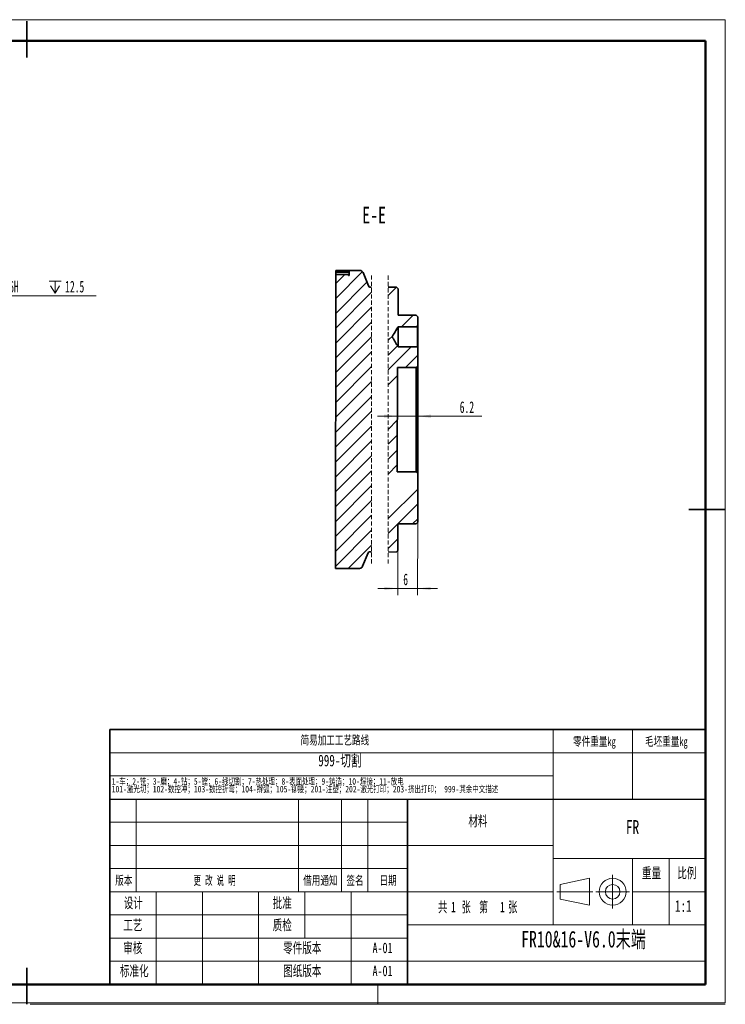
# Model space of a CAD drawing. Header units: millimetres. Extents: x -4 to 420, y 0 to 297.
# Tile 2 of 2: x 207 to 420, y 0 to 297. Entities that reach past the tile are written whole.
import ezdxf

# ---------------------------------------------------------------- set-up
doc = ezdxf.new("R2010")
doc.units = ezdxf.units.MM
doc.linetypes.add('CENTERX2', pattern=[20.32, 12.7, -2.54, 2.54, -2.54])
doc.linetypes.add('HIDDEN', pattern=[1.905, 1.27, -0.635])
doc.layers.get('0').update_dxf_attribs({"lineweight": 18})
for name, color, linetype, lineweight in [('文字层', 7, 'Continuous', 25), ('标注层', 150, 'Continuous', 18), ('细线层', 7, 'Continuous', 25)]:
    doc.layers.add(name, color=color, linetype=linetype, lineweight=lineweight)
doc.styles.add('SLDTEXTSTYLE0', font='txt', dxfattribs={"width": 0.7})
doc.styles.add('SLDTEXTSTYLE1', font='txt', dxfattribs={"width": 0.614286})
doc.styles.add('SLDTEXTSTYLE19', font='txt', dxfattribs={"width": 0.605})
doc.styles.add('SLDTEXTSTYLE2', font='txt', dxfattribs={"width": 0.7})
doc.styles.add('SLDTEXTSTYLE3', font='txt', dxfattribs={"width": 0.6})
doc.dimstyles.new('SLDDIMSTYLE3', dxfattribs={"dimtxt": 3.5, "dimasz": 4, "dimexe": 0, "dimexo": 0.0625, "dimgap": 0.875, "dimtad": 0, "dimtih": 1, "dimtoh": 1, "dimdec": 6, "dimrnd": 1e-09, "dimzin": 12, "dimdsep": 46, "dimtxsty": 'SLDTEXTSTYLE19', "dimcen": 0, "dimdle": 8, "dimadec": 0, "dimazin": 3, "dimtfac": 1, "dimtdec": 3, "dimtmove": 0, "dimatfit": 3, "dimfxl": 0, "dimfrac": 2, "dimtolj": 1, "dimarcsym": 0})
doc.dimstyles.new('SLDDIMSTYLE4', dxfattribs={"dimtxt": 3.5, "dimasz": 4, "dimexe": 0, "dimexo": 0.0625, "dimgap": 0.875, "dimtad": 1, "dimrnd": 1e-09, "dimzin": 12, "dimdsep": 46, "dimtxsty": 'SLDTEXTSTYLE19', "dimcen": 0.09, "dimdle": 8, "dimadec": 0, "dimazin": 3, "dimtfac": 1, "dimtdec": 3, "dimtmove": 0, "dimatfit": 0, "dimfxl": 0, "dimfrac": 2, "dimtolj": 1, "dimarcsym": 0})

# ---------------------------------------------------------------- blocks, each defined once
blk = doc.blocks.new('SW_NOTE_0')
at = {"color": 0, "linetype": 'Continuous', "lineweight": 0, "attachment_point": 2}
for s, insert, char_height, width, style in [('共', (2.18, 4.09), 3.17, 5.8604, 'SLDTEXTSTYLE0'), ('1', (5.42, 4.09), 3.17, 1.8128, 'SLDTEXTSTYLE2'), ('张  第', (11.91, 4.09), 3.175, 15.6444, 'SLDTEXTSTYLE3'), ('1', (20.24, 4.09), 3.17, 1.8128, 'SLDTEXTSTYLE2'), ('张', (23.35, 4.09), 3.17, 5.6866, 'SLDTEXTSTYLE0')]:
    blk.add_mtext(s, dxfattribs=dict(at, insert=insert, char_height=char_height, width=width, style=style))
blk = doc.blocks.new('SW_NOTE_1')
at = {"color": 0, "linetype": 'Continuous', "lineweight": 0, "char_height": 2, "attachment_point": 1, "style": 'SLDTEXTSTYLE0'}
for s, insert, width in [('1-车；2-铣；3-磨；4-钻；5-镗；6-线切割；7-热处理；8-表面处理；9-铸造；10-焊接；11-放电', (0, 2.58), 171.5039), ('101-激光切；102-数控冲；103-数控折弯；104-擀弧；105-铆接；201-注塑；202-激光打印；203-挤出打印； 999-其余中文描述', (0, 0.25), 225.6425)]:
    blk.add_mtext(s, dxfattribs=dict(at, insert=insert, width=width))
blk = doc.blocks.new('SW_SYMBOL_HOLE_DEPTH')
at = {"layer": '标注层', "color": 0}
for p, q in [((0, 875), (800, 875)), ((400, 875), (400, 75)), ((100, 555), (400, 75)), ((700, 555), (400, 75))]:
    blk.add_line(p, q, dxfattribs=at)
blk = doc.blocks.new('*X29')
at = {"layer": '标注层'}
for points in [[(174.81, 196.31), (177.99, 198.79), (177.29, 199.49)], [(171.27, 192.78), (168.09, 190.3), (168.8, 189.6)]]:
    blk.add_hatch(color=7, dxfattribs=at).paths.add_polyline_path(points, flags=0)
at = {"layer": '标注层', "color": 7}
for p, q in [((174.81, 196.31), (192.53, 214.01)), ((192.53, 214.01), (229.89, 214.01)), ((171.27, 192.78), (174.81, 196.31)), ((171.27, 192.78), (167.03, 188.54))]:
    blk.add_line(p, q, dxfattribs=at)
at = {"layer": '标注层', "color": 7, "xscale": 0.004511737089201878, "yscale": 0.004511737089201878, "zscale": 0.004511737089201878}
blk.add_blockref('SW_SYMBOL_HOLE_DEPTH', (215.7, 214.5), dxfattribs=at)
at = {"layer": '标注层', "color": 7, "char_height": 3.5, "attachment_point": 1, "style": 'SLDTEXTSTYLE19'}
for s, insert, width in [('4 x M6-6H', (193.53, 218.52), 26.9242), ('12.5', (220.54, 218.52), 11.0489)]:
    blk.add_mtext(s, dxfattribs=dict(at, insert=insert, width=width))
blk = doc.blocks.new('*X36')
at = {"layer": '标注层'}
for points in [[(320.89, 177.63), (316.89, 178.14), (316.89, 177.14)], [(327.09, 177.62), (331.09, 177.12), (331.09, 178.12)]]:
    blk.add_hatch(color=7, dxfattribs=at).paths.add_polyline_path(points, flags=0)
at = {"layer": '标注层', "color": 7}
for p, q in [((320.89, 177.63), (314.89, 177.64)), ((327.09, 177.62), (320.89, 177.63)), ((327.09, 177.62), (346.43, 177.6))]:
    blk.add_line(p, q, dxfattribs=at)
at = {"layer": '标注层', "color": 7, "insert": (339.76, 182.12), "char_height": 3.5, "width": 8.4329, "attachment_point": 1, "rotation": 359.9152, "style": 'SLDTEXTSTYLE19'}
blk.add_mtext('6.2', dxfattribs=at)
blk = doc.blocks.new('*X37')
at = {"layer": '标注层'}
for points in [[(321.02, 125.59), (317.02, 126.1), (317.01, 125.1)], [(327.02, 125.58), (331.01, 125.08), (331.02, 126.08)]]:
    blk.add_hatch(color=7, dxfattribs=at).paths.add_polyline_path(points, flags=0)
at = {"layer": '标注层', "color": 7}
for p, q in [((327.05, 145.6), (327.01, 123.58)), ((321.03, 137.11), (321.01, 123.59)), ((321.02, 125.59), (315.02, 125.6)), ((327.02, 125.58), (321.02, 125.59)), ((327.02, 125.58), (333.02, 125.57))]:
    blk.add_line(p, q, dxfattribs=at)
at = {"layer": '标注层', "color": 7, "insert": (322.69, 130.1), "char_height": 3.5, "width": 2.4471, "attachment_point": 1, "rotation": 359.9152, "style": 'SLDTEXTSTYLE19'}
blk.add_mtext('6', dxfattribs=at)
blk = doc.blocks.new('SW_HATCH_0')
at = {"color": 0, "linetype": 'Continuous', "lineweight": 18}
for p, q in [((-9.2, 19.25), (-17.3, 11.15)), ((-14.57, 18.37), (-17.3, 15.64)), ((-7.88, 16.07), (-17.31, 6.65)), ((-6.47, 13), (-17.32, 2.15)), ((1.07, 14.54), (-1.47, 12)), ((-6.47, 8.51), (-17.32, -2.34)), ((6.05, 6.05), (2.56, 2.56)), ((-6.47, 4.02), (-17.33, -6.84)), ((7.54, 3.05), (7.04, 2.55)), ((0, 0), (-1.47, -1.47)), ((-6.47, -0.47), (-17.34, -11.34)), ((-6.47, -4.96), (-17.34, -15.84)), ((1.35, -3.14), (-1.47, -5.96)), ((5.53, -3.45), (-1.47, -10.45)), ((7.53, -5.94), (3.78, -9.69)), ((-6.47, -9.45), (-17.35, -20.33)), ((-6.47, -13.94), (-17.36, -24.83)), ((1.32, -12.15), (-1.47, -14.94)), ((-6.47, -18.43), (-17.36, -29.33)), ((-6.47, -22.92), (-17.37, -33.82)), ((1.3, -25.64), (-1.47, -28.41)), ((-6.47, -27.41), (-17.38, -38.32)), ((-6.47, -31.9), (-17.38, -42.82)), ((1.29, -30.14), (-1.47, -32.9)), ((1.29, -34.63), (-1.47, -37.39)), ((-6.47, -36.4), (-17.39, -47.31)), ((-6.47, -40.89), (-17.4, -51.81)), ((1.28, -39.13), (-1.47, -41.88)), ((-6.47, -45.38), (-17.4, -56.31)), ((7.47, -46.41), (-1.47, -55.35)), ((-6.47, -49.87), (-17.41, -60.8)), ((7.46, -50.91), (-1.47, -59.84)), ((-6.47, -54.36), (-17.42, -65.3)), ((7.46, -55.41), (5.91, -56.95)), ((-6.47, -58.85), (-17.42, -69.8)), ((1.45, -61.42), (-1.47, -64.33)), ((-6.47, -63.34), (-13.52, -70.39))]:
    blk.add_line(p, q, dxfattribs=at)

msp = doc.modelspace()

# ---------------------------------------------------------------- linework, layer by layer
at = {"color": 7, "linetype": 'Continuous', "lineweight": 18}
for p, q in [((-0.0005116, 297.3965803), (419.992988, 297.3965803)), ((419.992988, 297.3965803), (419.992988, 0.3965803)), ((367.9959285, 75.9894456), (367.9959285, 82.9894456)), ((391.9959285, 75.9894456), (391.9959285, 82.9894456)), ((233.9959285, 75.9894456), (413.9959285, 75.9894456)), ((367.9959285, 61.9894456), (367.9959285, 75.9894456)), ((391.9959285, 61.9894456), (391.9959285, 75.9894456)), ((367.9959285, 68.9894456), (233.9959285, 68.9894456)), ((241.9959285, 33.9894456), (241.9959285, 61.9894456)), ((290.9959285, 33.9894456), (290.9959285, 61.9894456)), ((303.9959285, 33.9894456), (303.9959285, 61.9894456)), ((311.9959285, 33.9894456), (311.9959285, 61.9894456)), ((367.9959285, 61.9894456), (367.9959285, 23.9894456)), ((323.9959285, 54.9894456), (233.9959285, 54.9894456)), ((323.9959285, 47.9894456), (233.9959285, 47.9894456)), ((323.9959285, 47.9894456), (367.9959285, 47.9894456)), ((413.9959285, 43.9894456), (367.9959285, 43.9894456)), ((391.9959285, 43.9894456), (391.9959285, 23.9894456)), ((402.9959285, 43.9894456), (402.9959285, 23.9894456)), ((323.9959285, 40.9894456), (233.9959285, 40.9894456)), ((370.1199914, 36.1982256), (378.9507352, 38.0539706)), ((370.1199914, 36.1982256), (370.1199914, 31.7806655)), ((378.9507352, 38.0539706), (378.9507352, 29.9249205)), ((367.9959285, 33.9894456), (233.9959285, 33.9894456)), ((247.9959285, 5.9894456), (247.9959285, 33.9894456)), ((261.9959285, 5.9894456), (261.9959285, 33.9894456)), ((278.9959285, 5.9894456), (278.9959285, 33.9894456)), ((292.9959285, 19.9894456), (292.9959285, 33.9894456)), ((306.9959285, 5.9894456), (306.9959285, 33.9894456)), ((391.9959285, 33.9894456), (413.9959285, 33.9894456)), ((370.1199914, 31.7806655), (378.9507352, 29.9249205)), ((323.9959285, 26.9894456), (233.9959285, 26.9894456)), ((367.9959285, 23.9894456), (323.9959285, 23.9894456)), ((413.9959285, 23.9894456), (367.9959285, 23.9894456)), ((323.9959285, 19.9894456), (233.9959285, 19.9894456)), ((323.9959285, 12.9894456), (233.9959285, 12.9894456)), ((314.9959285, 5.9894456), (314.9959285, -0.0105544)), ((-0.0005116, 0.3965803), (419.992988, 0.3965803)), ((209.9959285, -0.0105544), (419.9959285, -0.0105544))]:
    msp.add_line(p, q, dxfattribs=at)
at = {"color": 7, "linetype": 'Continuous', "lineweight": 35}
for p, q in [((208.9959285, 285.9894456), (208.9959285, 296.9894456)), ((302.2992759, 220.420958), (302.1678887, 131.665518)), ((302.2992759, 220.420958), (306.0992713, 220.4153328)), ((302.3003805, 221.1668542), (302.3011032, 221.655739)), ((306.3003755, 221.160931), (302.3003805, 221.1668542)), ((302.3011032, 221.655739), (306.3011001, 221.6498195)), ((306.0988969, 220.1619199), (306.0992713, 220.4153328)), ((306.2988966, 220.1616256), (306.0988969, 220.1619199)), ((306.2988966, 220.1616256), (306.3011131, 221.6594978)), ((309.6240772, 221.6545804), (306.3011131, 221.6594978)), ((310.5516223, 221.0245966), (312.1684496, 216.9651142)), ((312.6322221, 216.6501223), (313.1196055, 216.6493996)), ((320.6502287, 216.6072479), (318.1196055, 216.6109956)), ((320.6502287, 216.6072479), (321.1494884, 216.1065093)), ((321.1376457, 208.1065192), (321.1494884, 216.1065093)), ((326.6376405, 208.0983775), (321.1376457, 208.1065192)), ((326.6376405, 208.0983775), (327.1368983, 207.597637)), ((327.1368983, 207.597637), (327.1326794, 204.7473951)), ((321.1324638, 204.6062662), (326.9824571, 204.5976068)), ((326.9824571, 204.5976068), (327.1326794, 204.7473951)), ((326.973576, 198.5980696), (321.1235827, 198.606729)), ((327.123355, 198.4478379), (326.973576, 198.5980696)), ((327.123355, 198.4478379), (327.1150644, 192.8476528)), ((320.9143313, 192.3568318), (320.8677, 160.8568667)), ((320.9143313, 192.3568318), (326.6143239, 192.348394)), ((327.1150644, 192.8476528), (326.6143239, 192.348394)), ((326.5676945, 160.8484289), (320.8677, 160.8568667)), ((326.5676945, 160.8484289), (327.0669542, 160.3476884)), ((327.0669542, 160.3476884), (327.0451184, 145.5977051)), ((408.9959285, 149.4894456), (419.9959285, 149.4894456)), ((321.0325422, 137.1065951), (321.0443849, 145.1065889)), ((321.0443849, 145.1065889), (326.5443797, 145.0984454)), ((327.0451184, 145.5977051), (326.5443797, 145.0984454)), ((321.0325422, 137.1065951), (320.5318036, 136.6073354)), ((312.0490931, 136.3365925), (310.4202546, 132.281912)), ((313.1196055, 136.649312), (312.5137961, 136.6502097)), ((318.1196055, 136.6109079), (320.5318036, 136.6073354)), ((302.1678887, 131.665518), (309.4908487, 131.6546774)), ((233.9959285, 61.9894456), (233.9959285, 82.9894456)), ((233.9959285, 82.9894456), (413.9959285, 82.9894456)), ((233.9959285, 61.9894456), (233.9959285, 5.9894456)), ((323.9959285, 61.9894456), (323.9959285, 5.9894456)), ((413.9959285, 61.9894456), (413.9959285, 5.9894456)), ((208.9959285, 10.9894456), (208.9959285, -0.0105544)), ((413.9959285, 5.9894456), (233.9959285, 5.9894456))]:
    msp.add_line(p, q, dxfattribs=at)
at = {"color": 7, "linetype": 'Continuous', "lineweight": 50}
for p, q in [((23.9959285, 290.9894456), (413.9959285, 290.9894456)), ((413.9959285, 5.9894456), (413.9959285, 290.9894456)), ((23.9959285, 5.9894456), (413.9959285, 5.9894456)), ((233.9959285, 5.9894456), (413.9959285, 5.9894456))]:
    msp.add_line(p, q, dxfattribs=at)
at = {"color": 7, "linetype": 'HIDDEN', "lineweight": 18}
for p, q in [((313.1196058, 220.1494002), (313.1196058, 133.1493125)), ((318.1196058, 220.1109955), (318.1196058, 133.1109078))]:
    msp.add_line(p, q, dxfattribs=at)
at = {"color": 7, "linetype": 'Continuous', "lineweight": 25}
msp.add_line((233.9959285, 61.9894456), (413.9959285, 61.9894456), dxfattribs=at)
at = {"color": 7, "linetype": 'CENTERX2', "lineweight": 18}
for p, q in [((385.9533574, 28.9249205), (385.9533574, 39.0539706)), ((369.1199914, 33.9894456), (379.9507352, 33.9894456)), ((380.8888324, 33.9894456), (391.0178825, 33.9894456))]:
    msp.add_line(p, q, dxfattribs=at)
at = {"color": 7, "linetype": 'Continuous', "lineweight": 35}
for points in [[(302.3003805, 221.1668542), (302.300224, 221.0611342), (302.3000694, 220.9565839), (302.2999167, 220.8543731), (302.2997714, 220.7556492), (302.2996317, 220.6615149), (302.2995013, 220.5730243), (302.2993802, 220.491176), (302.2992703, 220.4168825)], [(321.1235827, 198.606729), (321.1236889, 198.6788953), (321.1239832, 198.8770156), (321.1244507, 199.1925682), (321.125071, 199.6119762), (321.1258179, 200.1171964), (321.1266617, 200.6864897), (321.1275632, 201.2953679), (321.1284833, 201.9176292), (321.1293848, 202.5265055), (321.1302286, 203.0958007), (321.1309755, 203.601019), (321.1315977, 204.0204289), (321.1320633, 204.3359815), (321.1323576, 204.5341017), (321.1324638, 204.6062662)], [(326.973576, 198.5980696), (326.9736841, 198.670234), (326.9739765, 198.8683561), (326.974444, 199.1839087), (326.9750643, 199.6033168), (326.9758131, 200.1085369), (326.976655, 200.6778302), (326.9775565, 201.2867066), (326.9784785, 201.9089698), (326.97938, 202.5178461), (326.9802219, 203.0871412), (326.9809707, 203.5923595), (326.981591, 204.0117676), (326.9820585, 204.3273202), (326.9823509, 204.5254423), (326.9824571, 204.5976068)], [(327.123355, 198.4478379), (327.1234668, 198.5232825), (327.1237741, 198.731096), (327.124264, 199.0623301), (327.1249159, 199.5027228), (327.125702, 200.033314), (327.1265867, 200.6312566), (327.127533, 201.2708052), (327.1285015, 201.924426), (327.1294478, 202.5639764), (327.1303325, 203.161919), (327.1311186, 203.6925084), (327.1317705, 204.132901), (327.1322604, 204.4641352), (327.1325677, 204.6719486), (327.1326794, 204.7473951)], [(326.5676945, 160.8484289), (326.5677932, 160.9156145), (326.5680912, 161.1166014), (326.5685848, 161.449674), (326.5692684, 161.91199), (326.5701383, 162.4996042), (326.5711869, 163.2075063), (326.5724032, 164.0296536), (326.5737797, 164.9590334), (326.5753015, 165.9877165), (326.5769593, 167.1069259), (326.5787362, 168.3071139), (326.5806175, 169.5780395), (326.5825882, 170.9088613), (326.5846296, 172.2882236), (326.5867251, 173.7043596), (326.5888578, 175.145186), (326.5910092, 176.5984113), (326.5931606, 178.0516363), (326.5952933, 179.4924629), (326.5973906, 180.9085986), (326.5994321, 182.2879612), (326.6014028, 183.6187825), (326.603284, 184.8897086), (326.605061, 186.0898961), (326.6067169, 187.209106), (326.6082405, 188.2377886), (326.6096152, 189.1671684), (326.6108333, 189.9893167), (326.6118801, 190.6972178), (326.61275, 191.284833), (326.6134354, 191.747148), (326.6139272, 192.0802206), (326.6142252, 192.2812075), (326.6143239, 192.348394)], [(327.1150644, 192.8476528), (327.1149676, 192.7822358), (327.114677, 192.586509), (327.1141983, 192.2620502), (327.1135315, 191.8114707), (327.1126821, 191.2383991), (327.1116595, 190.547449), (327.1104711, 189.7441824), (327.1091244, 188.835069), (327.1076325, 187.8274264), (327.1060082, 186.7293692), (327.1042611, 185.5497374), (327.1024077, 184.2980282), (327.1004631, 182.9843209), (327.0984422, 181.6191917), (327.0963616, 180.2136323), (327.0942382, 178.7789592), (327.0920887, 177.3267237), (327.0899299, 175.8686183), (327.0877804, 174.4163828), (327.085657, 172.9817097), (327.0835764, 171.5761502), (327.0815554, 170.2110213), (327.0796108, 168.8973135), (327.0777575, 167.6456048), (327.0760103, 166.465973), (327.0743861, 165.3679157), (327.0728941, 164.3602731), (327.0715474, 163.4511589), (327.0703591, 162.6478932), (327.0693365, 161.9569431), (327.0684871, 161.3838705), (327.0678203, 160.933291), (327.0673397, 160.6088332), (327.067051, 160.4131064), (327.0669542, 160.3476884)]]:
    msp.add_lwpolyline(points, dxfattribs=at)
at = {"color": 7, "linetype": 'Continuous', "lineweight": 18}
for radius in [4.064525, 2.2087801]:
    msp.add_circle((385.9533574, 33.9894456), radius, dxfattribs=at)
at = {"color": 7, "linetype": 'Continuous', "lineweight": 35}
for centre, radius, start, end in [((309.6225934, 220.6545769), 1.0000046, 21.716723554, 89.914989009), ((312.6329648, 217.1501253), 0.5000035, 201.716821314, 269.914891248), ((312.5130566, 136.1502095), 0.5000007, 89.915267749, 158.11374058), ((309.4923292, 132.6546753), 0.999999, 269.915170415, 338.113837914)]:
    msp.add_arc(centre, radius, start, end, dxfattribs=at)
msp.add_open_spline([(321.1235827, 198.606729), (320.8340201, 199.0902946), (320.3947585, 199.8238555), (319.8782549, 200.6867298), (319.6113082, 201.1330033), (319.4736558, 201.3641898), (319.4027242, 201.4846944), (319.3671225, 201.5489606), (319.349868, 201.5863469), (319.3459965, 201.6164577), (319.3665164, 201.6756152), (319.486989, 201.8675997), (319.9466135, 202.6526244), (320.525338, 203.597613), (321.007523, 204.3986948), (321.1324638, 204.6062662)], degree=3, knots=[0, 0, 0, 0, 1.6909790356, 2.5651870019, 3.0171512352, 3.251044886, 3.3725292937, 3.4364992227, 3.4716505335, 3.4954536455, 3.5253311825, 3.6559996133, 4.1755943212, 6.2538817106, 6.980731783, 6.980731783, 6.980731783, 6.980731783], dxfattribs=at)
at = {"layer": '细线层', "color": 7, "lineweight": 18}
msp.add_line((323.9959285, 12.9894456), (413.9959285, 12.9894456), dxfattribs=at)

# ---------------------------------------------------------------- block references
at = {"color": 7, "linetype": 'Continuous', "lineweight": 18}
msp.add_blockref('SW_HATCH_0', (319.5909815, 202.0472879), dxfattribs=at)
at = {"color": 7, "linetype": 'Continuous', "lineweight": 0}
for name, p in [('SW_NOTE_1', (234.6133375, 65.7450621)), ('SW_NOTE_0', (332.418146, 26.8797787))]:
    msp.add_blockref(name, p, dxfattribs=at)

# ---------------------------------------------------------------- texts
at = {"color": 7, "linetype": 'Continuous', "lineweight": 0, "attachment_point": 2}
for s, insert, char_height, width, style in [('E-E', (313.8762759, 240.8975264), 5, 22.635531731, 'SLDTEXTSTYLE2'), ('简易加工工艺路线', (302.0249592, 81.104479), 2.64583333, 41.697742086, 'SLDTEXTSTYLE0'), ('零件重量kg', (380.4551497, 80.7067115), 2.64583333, 26.094716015, 'SLDTEXTSTYLE0'), ('毛坯重量kg', (402.1912959, 80.7067115), 2.64583333, 26.094716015, 'SLDTEXTSTYLE0'), ('材料', (345.2504385, 56.9594558), 3.175, 12.242374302, 'SLDTEXTSTYLE0'), ('FR', (391.968778, 55.6307881), 4.23333333, 8.111918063, 'SLDTEXTSTYLE2'), ('重量', (397.6959531, 41.270776), 3.175, 12.192709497, 'SLDTEXTSTYLE0'), ('比例', (408.3966678, 41.270776), 3.175, 11.249078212, 'SLDTEXTSTYLE0'), ('版本', (238.2513583, 38.7168178), 2.64583333, 10.119203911, 'SLDTEXTSTYLE0'), ('更 改 说 明', (265.6770157, 38.7168178), 2.64583333, 24.824378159, 'SLDTEXTSTYLE1'), ('借用通知', (297.6411313, 38.7168178), 2.64583333, 20.569506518, 'SLDTEXTSTYLE0'), ('签名', (308.1061666, 38.7168178), 2.64583333, 9.70533054, 'SLDTEXTSTYLE0'), ('日期', (318.1061766, 38.7168178), 2.64583333, 9.125907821, 'SLDTEXTSTYLE0'), ('设计', (241.1282152, 32.2180943), 3.175, 12.093379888, 'SLDTEXTSTYLE0'), ('批准', (286.1282252, 32.2180943), 3.175, 12.192709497, 'SLDTEXTSTYLE0'), ('1:1', (407.3122928, 31.4485132), 3.5, 9.006145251, 'SLDTEXTSTYLE2'), ('工艺', (240.9684929, 25.5202926), 3.175, 11.994050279, 'SLDTEXTSTYLE0'), ('质检', (286.1282252, 25.5202926), 3.175, 12.167877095, 'SLDTEXTSTYLE0'), ('FR10&16-V6.0末端', (377.1401241, 22.1643763), 5, 79.346368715, 'SLDTEXTSTYLE0'), ('审核', (240.9684929, 18.6344349), 3.175, 11.770558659, 'SLDTEXTSTYLE0'), ('零件版本', (292.1854278, 18.6344349), 3.175, 24.857234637, 'SLDTEXTSTYLE0'), ('A-01', (316.4287355, 18.634435), 3.175, 12.018882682, 'SLDTEXTSTYLE2'), ('标准化', (241.4126524, 11.6837024), 3.175, 18.524972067, 'SLDTEXTSTYLE0'), ('图纸版本', (292.1854278, 11.6837024), 3.175, 24.261256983, 'SLDTEXTSTYLE0'), ('A-01', (316.4287355, 11.6837025), 3.175, 12.018882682, 'SLDTEXTSTYLE2')]:
    msp.add_mtext(s, dxfattribs=dict(at, insert=insert, char_height=char_height, width=width, style=style))
at = {"layer": '文字层', "color": 1, "insert": (297.0214985, 75.3777403), "char_height": 3.5, "width": 27.210055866, "attachment_point": 1, "style": 'SLDTEXTSTYLE0'}
msp.add_mtext('999-切割', dxfattribs=at)

# ---------------------------------------------------------------- dimensions: what is measured, and where the dimension line sits
at = {"layer": '标注层', "color": 7}
dim = msp.add_diameter_dim_2p(p1=(174.811409, 196.3119323), p2=(171.2741019, 192.7781725), text='4 x M6-6H{\\fgdt|b0|i0|c134|p2;x}12.5\\P', dimstyle='SLDDIMSTYLE3', override={"dimpost": '%%C<>', "dimsah": 1, "dimtzin": 12}, dxfattribs=at)
dim.commit()
dim.dimension.update_dxf_attribs({"geometry": '*X29', "text_midpoint": (195.2075708, 216.6876405), "dimtype": 163})
for base, p1, p2, picture, middle in [((320.8925354, 177.633545), (327.115064, 192.8476177), (320.9143306, 192.3567973), '*X36', (343.0925111, 177.6006818)), ((321.0154983, 125.592735), (327.0451189, 145.597773), (321.0325427, 137.1066829), '*X37', (324.015495, 125.588294))]:
    dim = msp.add_linear_dim(base=base, p1=p1, p2=p2, angle=359.915183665, dimstyle='SLDDIMSTYLE4', override={"dimsah": 1, "dimtzin": 12}, dxfattribs=at)
    dim.commit()
    dim.dimension.update_dxf_attribs({"geometry": picture, "text_midpoint": middle, "dimtype": 160})

doc.saveas('drawing.dxf')
